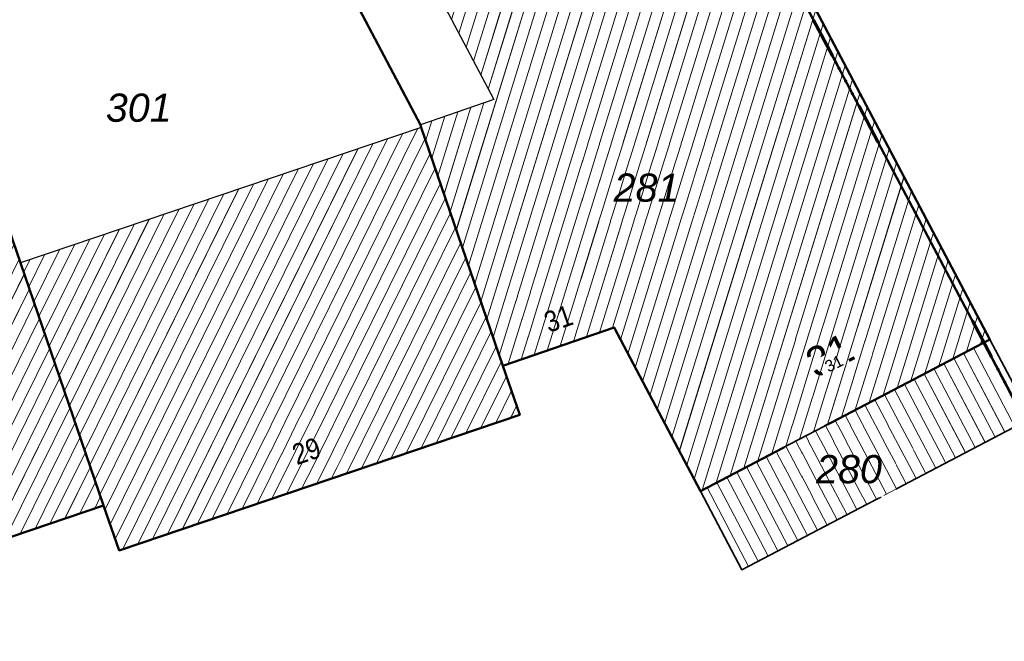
# Model space of a CAD drawing. Header units: millimetres. Extents: x 32365810 to 32368499, y 5620272 to 5622478.
# Tile 253 of 256: x 32366699 to 32366732, y 5620877 to 5620898. Entities that reach past the tile are written whole.
import ezdxf

# ---------------------------------------------------------------- set-up
doc = ezdxf.new("R2010")
doc.units = ezdxf.units.MM
for name, pattern in [('1600.1047', [0]), ('1600.2013', [0, 0]), ('1600.2028', [0]), ('1600.2031', [0.75, 0.5, 0, 0, -0.25]), ('1600.2505', [0])]:
    doc.linetypes.add(name, pattern=pattern)
doc.layers.get('0').update_dxf_attribs({"color": 1, "linetype": 'CONTINUOUS'})
doc.layers.add('_K_Flurstücke_Grenzpunkte', color=251, linetype='CONTINUOUS', lineweight=50)
for name, color, linetype in [('_K_Gebäude', 251, 'CONTINUOUS'), ('_K_Lagebezeichnungen', 251, 'CONTINUOUS'), ('_K_Siedlungsflächen - Bauwerke u. Einrichtungen', 251, 'CONTINUOUS')]:
    doc.layers.add(name, color=color, linetype=linetype)
for name, color, linetype, transparency in [('Flurstücke_Grenzpunkte', 11, 'CONTINUOUS', 0.75), ('Gebäude', 31, 'CONTINUOUS', 0.75), ('Lagebezeichnungen', 12, 'CONTINUOUS', 0.75), ('Siedlungsflächen - Bauwerke u. Einrichtungen', 51, 'CONTINUOUS', 0.75)]:
    doc.layers.add(name, color=color, linetype=linetype, transparency=transparency)
doc.styles.add('Flurstücksnummer - K 10 700', font='ariali.ttf')
doc.styles.add('Hausnummern NRW', font='arial.ttf', dxfattribs={"width": 0.85})
doc.styles.add('Koordinaten der Kartenecken - N 6 380', font='arial.ttf')

# ---------------------------------------------------------------- blocks, each defined once
blk = doc.blocks.new('Flurgrenze_ Begleitsignatur')
at = {"color": 0, "lineweight": -2}
for p, q in [((-0.29, 0), (-0.12, 0)), ((0.12, 0), (0.29, 0))]:
    blk.add_line(p, q, dxfattribs=at)
for p in [(-0.06, 0), (0, 0), (0.06, 0)]:
    blk.add_point(p, dxfattribs=at)
blk = doc.blocks.new('O173')
at = {"layer": 'Flurstücke_Grenzpunkte', "color": 251, "linetype": '1600.2013', "lineweight": 50, "true_color": 0x566563}
blk.add_line((32366231.158009, 5622244.890987), (32366232.557009, 5622242.239987), dxfattribs=at)
at = {"layer": 'Flurstücke_Grenzpunkte', "color": 251, "lineweight": 50, "true_color": 0x566563, "xscale": 5, "yscale": 5, "zscale": 5, "rotation": 297.821748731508}
blk.add_blockref('Flurgrenze_ Begleitsignatur', (32366231.857509, 5622243.565487), dxfattribs=at)
blk = doc.blocks.new('O257')
at = {"layer": 'Flurstücke_Grenzpunkte', "color": 251, "linetype": '1600.2013', "lineweight": 50, "true_color": 0x566563}
blk.add_line((32366221.862, 5622262.505), (32366231.158, 5622244.891), dxfattribs=at)
at = {"layer": 'Flurstücke_Grenzpunkte', "color": 251, "lineweight": 50, "true_color": 0x566563, "xscale": 5, "yscale": 5, "zscale": 5, "rotation": 297.823389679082}
blk.add_blockref('Flurgrenze_ Begleitsignatur', (32366226.51, 5622253.698), dxfattribs=at)
blk = doc.blocks.new('O846')
at = {"layer": 'Flurstücke_Grenzpunkte', "color": 7, "linetype": '1600.2028', "lineweight": 35}
for p, q in [((32366194.978, 5622256.196), (32366192.194, 5622255.378)), ((32366195.698, 5622256.408), (32366194.978, 5622256.196)), ((32366198.207, 5622249.082), (32366195.698, 5622256.408)), ((32366192.194, 5622255.378), (32366187.796, 5622254.173)), ((32366187.796, 5622254.173), (32366181.92, 5622252.747)), ((32366181.92, 5622252.747), (32366187.523, 5622236.331)), ((32366198.725, 5622247.569), (32366198.207, 5622249.082)), ((32366201.521, 5622239.403), (32366198.725, 5622247.569)), ((32366188.046, 5622234.831), (32366201.521, 5622239.403)), ((32366187.523, 5622236.331), (32366188.046, 5622234.831))]:
    blk.add_line(p, q, dxfattribs=at)
at = {"layer": 'Flurstücke_Grenzpunkte', "color": 7, "lineweight": 18, "insert": (32366189.661, 5622248.293), "char_height": 0.95, "attachment_point": 8, "line_spacing_factor": 0.69, "style": 'Flurstücksnummer - K 10 700', "bg_fill": 2}
blk.add_mtext('278', dxfattribs=at)
blk = doc.blocks.new('O989')
at = {"layer": 'Flurstücke_Grenzpunkte', "color": 7, "linetype": '1600.2028', "lineweight": 35}
for p, q in [((32366202.254, 5622258.333), (32366195.698, 5622256.408)), ((32366210.04, 5622256.292), (32366202.254, 5622258.333)), ((32366198.207, 5622249.082), (32366195.698, 5622256.408)), ((32366212.185, 5622252.225), (32366210.04, 5622256.292)), ((32366212.217, 5622252.13), (32366212.185, 5622252.225)), ((32366214.964, 5622244.109), (32366212.217, 5622252.13)), ((32366198.725, 5622247.569), (32366198.207, 5622249.082)), ((32366201.521, 5622239.403), (32366198.725, 5622247.569)), ((32366215.531, 5622242.457), (32366214.964, 5622244.109)), ((32366202.039, 5622237.89), (32366215.531, 5622242.457)), ((32366201.521, 5622239.403), (32366202.039, 5622237.89))]:
    blk.add_line(p, q, dxfattribs=at)
at = {"layer": 'Flurstücke_Grenzpunkte', "color": 7, "lineweight": 18, "insert": (32366202.702, 5622252.31), "char_height": 0.95, "attachment_point": 8, "line_spacing_factor": 0.69, "style": 'Flurstücksnummer - K 10 700', "bg_fill": 2}
blk.add_mtext('301', dxfattribs=at)
blk = doc.blocks.new('O1415')
at = {"layer": 'Flurstücke_Grenzpunkte', "color": 7, "linetype": '1600.2028', "lineweight": 35}
for p, q in [((32366218.705, 5622245.4), (32366214.964, 5622244.109)), ((32366221.613, 5622239.888), (32366218.705, 5622245.4)), ((32366215.531, 5622242.457), (32366214.964, 5622244.109)), ((32366202.039, 5622237.89), (32366215.531, 5622242.457)), ((32366232.756, 5622242.345), (32366223.011, 5622237.239)), ((32366223.011, 5622237.239), (32366221.613, 5622239.888)), ((32366188.046, 5622234.831), (32366201.521, 5622239.403)), ((32366201.521, 5622239.403), (32366202.039, 5622237.89))]:
    blk.add_line(p, q, dxfattribs=at)
blk = doc.blocks.new('O1529')
at = {"layer": 'Flurstücke_Grenzpunkte', "color": 7, "linetype": '1600.2028', "lineweight": 35}
for p, q in [((32366222.061, 5622262.61), (32366231.357, 5622244.996)), ((32366231.357, 5622244.996), (32366232.756, 5622242.345))]:
    blk.add_line(p, q, dxfattribs=at)
blk = doc.blocks.new('O1905')
at = {"layer": 'Flurstücke_Grenzpunkte', "color": 7, "linetype": '1600.2028', "lineweight": 35}
for p, q in [((32366231.357, 5622244.996), (32366221.613, 5622239.888)), ((32366231.357, 5622244.996), (32366232.756, 5622242.345)), ((32366232.756, 5622242.345), (32366223.011, 5622237.239)), ((32366223.011, 5622237.239), (32366221.613, 5622239.888))]:
    blk.add_line(p, q, dxfattribs=at)
at = {"layer": 'Flurstücke_Grenzpunkte', "color": 7, "lineweight": 18, "insert": (32366226.618, 5622240.139), "char_height": 0.95, "attachment_point": 8, "line_spacing_factor": 0.69, "style": 'Flurstücksnummer - K 10 700', "bg_fill": 2}
blk.add_mtext('280', dxfattribs=at)
blk = doc.blocks.new('O1980')
at = {"layer": 'Flurstücke_Grenzpunkte', "color": 7, "linetype": '1600.2028', "lineweight": 35}
for p, q in [((32366212.324, 5622257.493), (32366222.061, 5622262.61)), ((32366222.061, 5622262.61), (32366231.357, 5622244.996)), ((32366211.012, 5622256.804), (32366212.324, 5622257.493)), ((32366210.04, 5622256.292), (32366211.012, 5622256.804)), ((32366212.185, 5622252.225), (32366210.04, 5622256.292)), ((32366212.217, 5622252.13), (32366212.185, 5622252.225)), ((32366214.964, 5622244.109), (32366212.217, 5622252.13)), ((32366218.705, 5622245.4), (32366214.964, 5622244.109)), ((32366221.613, 5622239.888), (32366218.705, 5622245.4)), ((32366231.357, 5622244.996), (32366221.613, 5622239.888))]:
    blk.add_line(p, q, dxfattribs=at)
at = {"layer": 'Flurstücke_Grenzpunkte', "color": 7, "lineweight": 18, "insert": (32366219.801, 5622249.618), "char_height": 0.95, "attachment_point": 8, "line_spacing_factor": 0.69, "style": 'Flurstücksnummer - K 10 700', "bg_fill": 2}
blk.add_mtext('281', dxfattribs=at)
blk = doc.blocks.new('O2608')
at = {"layer": 'Gebäude', "color": 7, "linetype": '1600.2505', "lineweight": 18}
for p, q in [((32366212.217, 5622252.13), (32366198.725, 5622247.569)), ((32366214.964, 5622244.109), (32366212.217, 5622252.13)), ((32366198.725, 5622247.569), (32366201.521, 5622239.403)), ((32366215.531, 5622242.457), (32366214.964, 5622244.109)), ((32366202.039, 5622237.89), (32366215.531, 5622242.457)), ((32366201.521, 5622239.403), (32366202.039, 5622237.89))]:
    blk.add_line(p, q, dxfattribs=at)
at = {"layer": 'Lagebezeichnungen', "color": 7, "lineweight": 18, "insert": (32366208.466, 5622240.896), "char_height": 0.7, "attachment_point": 8, "rotation": 18.6707, "line_spacing_factor": 0.69, "style": 'Hausnummern NRW', "bg_fill": 2}
blk.add_mtext('29', dxfattribs=at)
blk = doc.blocks.new('O2785')
at = {"layer": 'Gebäude', "color": 7, "linetype": '1600.2505', "lineweight": 18}
for p, q in [((32366198.207, 5622249.082), (32366184.726, 5622244.517)), ((32366198.725, 5622247.569), (32366198.207, 5622249.082)), ((32366198.725, 5622247.569), (32366201.521, 5622239.403)), ((32366187.523, 5622236.331), (32366184.726, 5622244.517)), ((32366188.046, 5622234.831), (32366201.521, 5622239.403)), ((32366187.523, 5622236.331), (32366188.046, 5622234.831))]:
    blk.add_line(p, q, dxfattribs=at)
at = {"layer": 'Lagebezeichnungen', "color": 7, "lineweight": 18, "insert": (32366194.422, 5622237.564), "char_height": 0.7, "attachment_point": 8, "rotation": 18.6707, "line_spacing_factor": 0.69, "style": 'Hausnummern NRW', "bg_fill": 2}
blk.add_mtext('27', dxfattribs=at)
blk = doc.blocks.new('O3021')
at = {"layer": 'Gebäude', "color": 7, "linetype": '1600.2505', "lineweight": 18}
for p, q in [((32366222.061, 5622262.61), (32366212.324, 5622257.493)), ((32366231.357, 5622244.996), (32366222.061, 5622262.61)), ((32366212.324, 5622257.493), (32366214.654, 5622253.076)), ((32366214.654, 5622253.076), (32366212.185, 5622252.225)), ((32366212.185, 5622252.225), (32366212.217, 5622252.13)), ((32366214.964, 5622244.109), (32366212.217, 5622252.13)), ((32366214.964, 5622244.109), (32366218.705, 5622245.4)), ((32366218.705, 5622245.4), (32366221.613, 5622239.888)), ((32366221.613, 5622239.888), (32366231.357, 5622244.996))]:
    blk.add_line(p, q, dxfattribs=at)
at = {"layer": 'Lagebezeichnungen', "color": 7, "lineweight": 18, "attachment_point": 8, "line_spacing_factor": 0.69, "bg_fill": 2}
for insert, char_height, rotation, style in [((32366216.951, 5622245.355), 0.7, 19.0332, 'Hausnummern NRW'), ((32366226.198, 5622244.005), 0.3888, 26.3127, 'Koordinaten der Kartenecken - N 6 380')]:
    blk.add_mtext('31', dxfattribs=dict(at, insert=insert, char_height=char_height, rotation=rotation, style=style))
blk = doc.blocks.new('O3506')
at = {"layer": 'Siedlungsflächen - Bauwerke u. Einrichtungen', "color": 7, "linetype": '1600.2031', "lineweight": 18}
for p, q in [((32366231.357, 5622244.996), (32366221.613, 5622239.888)), ((32366232.756, 5622242.345), (32366231.357, 5622244.996)), ((32366223.011, 5622237.239), (32366232.756, 5622242.345)), ((32366221.613, 5622239.888), (32366223.011, 5622237.239))]:
    blk.add_line(p, q, dxfattribs=at)
blk = doc.blocks.new('*X1214')
at = {"color": 253, "linetype": '1600.1047', "lineweight": 18, "true_color": 0xb2b2b2}
for p, q in [((32366205.178715, 5622238.952784), (32366211.585545, 5622251.916535)), ((32366205.681045, 5622239.122821), (32366212.087743, 5622252.086304)), ((32366204.174053, 5622238.612709), (32366210.581148, 5622251.576997)), ((32366204.676384, 5622238.782746), (32366211.083347, 5622251.746766)), ((32366206.183376, 5622239.292858), (32366212.34415, 5622251.758733)), ((32366203.169391, 5622238.272634), (32366209.576752, 5622251.237458)), ((32366203.671722, 5622238.442671), (32366210.07895, 5622251.407227)), ((32366206.685707, 5622239.462896), (32366212.515369, 5622251.258789)), ((32366202.16473, 5622237.932559), (32366208.572355, 5622250.89792)), ((32366202.667061, 5622238.102596), (32366209.074554, 5622251.067689)), ((32366201.739474, 5622238.76487), (32366207.567959, 5622250.558381)), ((32366201.91066, 5622238.26486), (32366208.070157, 5622250.728151)), ((32366207.188038, 5622239.632933), (32366212.686587, 5622250.758845)), ((32366201.397095, 5622239.764876), (32366206.563562, 5622250.218843)), ((32366201.568288, 5622239.264879), (32366207.065761, 5622250.388612)), ((32366207.690369, 5622239.802971), (32366212.857806, 5622250.258902)), ((32366201.054706, 5622240.764859), (32366205.559166, 5622249.879304)), ((32366201.2259, 5622240.264868), (32366206.061364, 5622250.049074)), ((32366200.712316, 5622241.764843), (32366204.554769, 5622249.539766)), ((32366200.883511, 5622241.264851), (32366205.056967, 5622249.709535)), ((32366208.1927, 5622239.973008), (32366213.029025, 5622249.758958)), ((32366200.369926, 5622242.764827), (32366203.550373, 5622249.200228)), ((32366200.541121, 5622242.264835), (32366204.052571, 5622249.369997)), ((32366208.69503, 5622240.143045), (32366213.200244, 5622249.259014)), ((32366200.027536, 5622243.764811), (32366202.545976, 5622248.860689)), ((32366200.198731, 5622243.264819), (32366203.048174, 5622249.030458)), ((32366199.856341, 5622244.264803), (32366202.043778, 5622248.69092)), ((32366209.197361, 5622240.313083), (32366213.371462, 5622248.759071)), ((32366199.513952, 5622245.264786), (32366201.039381, 5622248.351382)), ((32366199.685147, 5622244.764795), (32366201.54158, 5622248.521151)), ((32366209.699692, 5622240.48312), (32366213.542681, 5622248.259127)), ((32366199.171562, 5622246.26477), (32366200.034985, 5622248.011843)), ((32366199.342757, 5622245.764778), (32366200.537183, 5622248.181612)), ((32366198.829172, 5622247.264754), (32366199.030588, 5622247.672305)), ((32366199.000367, 5622246.764762), (32366199.532787, 5622247.842074)), ((32366210.202023, 5622240.653158), (32366213.7139, 5622247.759183)), ((32366210.704354, 5622240.823195), (32366213.885118, 5622247.25924)), ((32366211.206684, 5622240.993232), (32366214.056337, 5622246.759296)), ((32366211.709015, 5622241.16327), (32366214.227556, 5622246.259352)), ((32366212.211346, 5622241.333307), (32366214.398775, 5622245.759409)), ((32366212.713677, 5622241.503345), (32366214.569993, 5622245.259465)), ((32366213.216008, 5622241.673382), (32366214.741212, 5622244.759521)), ((32366213.718338, 5622241.84342), (32366214.912431, 5622244.259578)), ((32366214.220669, 5622242.013457), (32366215.083803, 5622243.759944)), ((32366214.723, 5622242.183494), (32366215.255241, 5622243.260445)), ((32366215.225331, 5622242.353532), (32366215.426679, 5622242.760946))]:
    blk.add_line(p, q, dxfattribs=at)
blk = doc.blocks.new('*X1268')
at = {"color": 253, "linetype": '1600.1047', "lineweight": 18, "true_color": 0xb2b2b2}
for p, q in [((32366191.170792, 5622235.891226), (32366197.583648, 5622248.870917)), ((32366191.673303, 5622236.061726), (32366198.085959, 5622249.041012)), ((32366190.16577, 5622235.550227), (32366196.579025, 5622248.530727)), ((32366190.668281, 5622235.720727), (32366197.081337, 5622248.700822)), ((32366192.175815, 5622236.232225), (32366198.336951, 5622248.702433)), ((32366189.663259, 5622235.379728), (32366196.076714, 5622248.360632)), ((32366192.678326, 5622236.402725), (32366198.508156, 5622248.202367)), ((32366188.658237, 5622235.038729), (32366195.072091, 5622248.020442)), ((32366189.160748, 5622235.209228), (32366195.574403, 5622248.190537)), ((32366187.910734, 5622235.218952), (32366194.067469, 5622247.680252)), ((32366188.155725, 5622234.868229), (32366194.56978, 5622247.850347)), ((32366193.180837, 5622236.573224), (32366198.679362, 5622247.702301)), ((32366187.564628, 5622236.211608), (32366193.062846, 5622247.340062)), ((32366187.737681, 5622235.71528), (32366193.565157, 5622247.510157)), ((32366193.683348, 5622236.743724), (32366198.850574, 5622247.202247)), ((32366187.222129, 5622237.211562), (32366192.058224, 5622246.999872)), ((32366187.393132, 5622236.711086), (32366192.560535, 5622247.169967)), ((32366186.880122, 5622238.212515), (32366191.053601, 5622246.659682)), ((32366187.051125, 5622237.712038), (32366191.555912, 5622246.829777)), ((32366194.185859, 5622236.914223), (32366199.021789, 5622246.702198)), ((32366186.538116, 5622239.213467), (32366190.048978, 5622246.319492)), ((32366186.709119, 5622238.712991), (32366190.55129, 5622246.489587)), ((32366186.196109, 5622240.21442), (32366189.044356, 5622245.979302)), ((32366186.367113, 5622239.713944), (32366189.546667, 5622246.149397)), ((32366194.68837, 5622237.084723), (32366199.193003, 5622246.20215)), ((32366185.854103, 5622241.215372), (32366188.039733, 5622245.639112)), ((32366186.025106, 5622240.714896), (32366188.542044, 5622245.809207)), ((32366195.190882, 5622237.255222), (32366199.364217, 5622245.702101)), ((32366185.512097, 5622242.216325), (32366187.03511, 5622245.298922)), ((32366185.6831, 5622241.715849), (32366187.537422, 5622245.469017)), ((32366185.17009, 5622243.217277), (32366186.030488, 5622244.958732)), ((32366185.341093, 5622242.716801), (32366186.532799, 5622245.128827)), ((32366195.693393, 5622237.425722), (32366199.535432, 5622245.202052)), ((32366184.828084, 5622244.21823), (32366185.025865, 5622244.618542)), ((32366184.999087, 5622243.717754), (32366185.528177, 5622244.788637)), ((32366196.195904, 5622237.596221), (32366199.706646, 5622244.702003)), ((32366196.698415, 5622237.766721), (32366199.877861, 5622244.201954)), ((32366197.200926, 5622237.93722), (32366200.049075, 5622243.701905)), ((32366197.703437, 5622238.10772), (32366200.220289, 5622243.201856)), ((32366198.205948, 5622238.278219), (32366200.391504, 5622242.701808)), ((32366198.70846, 5622238.448719), (32366200.562718, 5622242.201759)), ((32366199.210971, 5622238.619219), (32366200.733932, 5622241.70171)), ((32366199.713482, 5622238.789718), (32366200.905147, 5622241.201661)), ((32366200.215993, 5622238.960218), (32366201.076361, 5622240.701612)), ((32366200.718504, 5622239.130717), (32366201.247576, 5622240.201563)), ((32366201.221015, 5622239.301217), (32366201.41879, 5622239.701515))]:
    blk.add_line(p, q, dxfattribs=at)
blk = doc.blocks.new('*X1338')
at = {"color": 253, "linetype": '1600.1047', "lineweight": 18, "true_color": 0xb2b2b2}
for p, q in [((32366216.457959, 5622244.624558), (32366222.008828, 5622262.582582)), ((32366216.018585, 5622244.472932), (32366221.540198, 5622262.336307)), ((32366216.897333, 5622244.776183), (32366222.280974, 5622262.193195)), ((32366215.139838, 5622244.169681), (32366220.602938, 5622261.843757)), ((32366215.579212, 5622244.321306), (32366221.071568, 5622262.090032)), ((32366214.840258, 5622244.470314), (32366220.134307, 5622261.597482)), ((32366217.336707, 5622244.927809), (32366222.528504, 5622261.724176)), ((32366214.633954, 5622245.072707), (32366219.665677, 5622261.351207)), ((32366217.776081, 5622245.079435), (32366222.776035, 5622261.255156)), ((32366214.221344, 5622246.277492), (32366218.728417, 5622260.858657)), ((32366214.427649, 5622245.675099), (32366219.197047, 5622261.104932)), ((32366214.015039, 5622246.879884), (32366218.259787, 5622260.612382)), ((32366218.215454, 5622245.23106), (32366223.023566, 5622260.786136)), ((32366213.808734, 5622247.482277), (32366217.791157, 5622260.366107)), ((32366218.654828, 5622245.382686), (32366223.271097, 5622260.317116)), ((32366213.396124, 5622248.687062), (32366216.853896, 5622259.873556)), ((32366213.602429, 5622248.084669), (32366217.322526, 5622260.119831)), ((32366218.924237, 5622244.984445), (32366223.518628, 5622259.848097)), ((32366214.468781, 5622253.42712), (32366216.385266, 5622259.627281)), ((32366214.221295, 5622253.896283), (32366215.916636, 5622259.381006)), ((32366219.171736, 5622244.515321), (32366223.766158, 5622259.379077)), ((32366213.726321, 5622254.834608), (32366214.979375, 5622258.888456)), ((32366213.973808, 5622254.365445), (32366215.448006, 5622259.134731)), ((32366219.419234, 5622244.046197), (32366224.013689, 5622258.910057)), ((32366213.478835, 5622255.30377), (32366214.510745, 5622258.642181)), ((32366212.983861, 5622256.242095), (32366213.573485, 5622258.149631)), ((32366213.231348, 5622255.772933), (32366214.042115, 5622258.395906)), ((32366219.666733, 5622243.577073), (32366224.26122, 5622258.441037)), ((32366212.736375, 5622256.711258), (32366213.104855, 5622257.903356)), ((32366219.914231, 5622243.107949), (32366224.508751, 5622257.972018)), ((32366212.488888, 5622257.18042), (32366212.636225, 5622257.657081)), ((32366220.16173, 5622242.638825), (32366224.756282, 5622257.502998)), ((32366220.409229, 5622242.169701), (32366225.003812, 5622257.033978)), ((32366220.656727, 5622241.700577), (32366225.251343, 5622256.564958)), ((32366220.904226, 5622241.231453), (32366225.498874, 5622256.095938)), ((32366221.151724, 5622240.762329), (32366225.746405, 5622255.626919)), ((32366221.399223, 5622240.293206), (32366225.993936, 5622255.157899)), ((32366221.67682, 5622239.921456), (32366226.241466, 5622254.688879)), ((32366222.145225, 5622240.167003), (32366226.488997, 5622254.219859)), ((32366222.613631, 5622240.412551), (32366226.736528, 5622253.75084)), ((32366223.082036, 5622240.658098), (32366226.984059, 5622253.28182)), ((32366213.189819, 5622249.289454), (32366214.325221, 5622252.962678)), ((32366212.570904, 5622251.096632), (32366213.007292, 5622252.508422)), ((32366212.777209, 5622250.494239), (32366213.446602, 5622252.659841)), ((32366212.983514, 5622249.891847), (32366213.885911, 5622252.81126)), ((32366223.550441, 5622240.903645), (32366227.23159, 5622252.8128)), ((32366212.364599, 5622251.699024), (32366212.567982, 5622252.357004)), ((32366224.018846, 5622241.149193), (32366227.47912, 5622252.34378)), ((32366224.487252, 5622241.39474), (32366227.726651, 5622251.874761)), ((32366224.955657, 5622241.640288), (32366227.974182, 5622251.405741)), ((32366225.424062, 5622241.885835), (32366228.221713, 5622250.936721)), ((32366225.892467, 5622242.131382), (32366228.469244, 5622250.467701)), ((32366226.360873, 5622242.37693), (32366228.716775, 5622249.998682)), ((32366226.829278, 5622242.622477), (32366228.964305, 5622249.529662)), ((32366227.297683, 5622242.868025), (32366229.211836, 5622249.060642)), ((32366227.766088, 5622243.113572), (32366229.459367, 5622248.591622)), ((32366228.234494, 5622243.359119), (32366229.706898, 5622248.122603)), ((32366228.702899, 5622243.604667), (32366229.954429, 5622247.653583)), ((32366229.171304, 5622243.850214), (32366230.201959, 5622247.184563)), ((32366229.639709, 5622244.095762), (32366230.44949, 5622246.715543)), ((32366230.108115, 5622244.341309), (32366230.697021, 5622246.246524)), ((32366230.57652, 5622244.586857), (32366230.944552, 5622245.777504)), ((32366231.044925, 5622244.832404), (32366231.192083, 5622245.308484))]:
    blk.add_line(p, q, dxfattribs=at)
blk = doc.blocks.new('*X1402')
at = {"color": 253, "linetype": '1600.1047', "lineweight": 18, "true_color": 0xb2b2b2}
for p, q in [((32366232.530167, 5622242.226672), (32366231.138471, 5622244.881442)), ((32366232.198001, 5622242.05263), (32366230.80634, 5622244.707333)), ((32366231.533668, 5622241.704546), (32366230.142078, 5622244.359114)), ((32366231.865834, 5622241.878588), (32366230.474209, 5622244.533223)), ((32366230.869336, 5622241.356461), (32366229.477817, 5622244.010894)), ((32366231.201502, 5622241.530504), (32366229.809947, 5622244.185004)), ((32366230.205004, 5622241.008377), (32366228.813555, 5622243.662675)), ((32366230.53717, 5622241.182419), (32366229.145686, 5622243.836785)), ((32366229.540671, 5622240.660293), (32366228.149294, 5622243.314456)), ((32366229.872838, 5622240.834335), (32366228.481424, 5622243.488566)), ((32366228.876339, 5622240.312209), (32366227.485032, 5622242.966237)), ((32366229.208505, 5622240.486251), (32366227.817163, 5622243.140346)), ((32366228.212007, 5622239.964125), (32366226.820771, 5622242.618018)), ((32366228.544173, 5622240.138167), (32366227.152901, 5622242.792127)), ((32366227.547675, 5622239.61604), (32366226.156509, 5622242.269798)), ((32366227.879841, 5622239.790083), (32366226.48864, 5622242.443908)), ((32366226.883342, 5622239.267956), (32366225.492248, 5622241.921579)), ((32366227.215508, 5622239.441998), (32366225.824378, 5622242.095689)), ((32366226.21901, 5622238.919872), (32366224.827986, 5622241.57336)), ((32366226.551176, 5622239.093914), (32366225.160117, 5622241.74747)), ((32366225.886844, 5622238.74583), (32366224.495855, 5622241.39925)), ((32366225.222511, 5622238.397746), (32366223.831594, 5622241.051031)), ((32366225.554678, 5622238.571788), (32366224.163724, 5622241.225141)), ((32366224.558179, 5622238.049661), (32366223.167332, 5622240.702812)), ((32366224.890345, 5622238.223704), (32366223.499463, 5622240.876922)), ((32366223.893847, 5622237.701577), (32366222.503071, 5622240.354593)), ((32366224.226013, 5622237.875619), (32366222.835201, 5622240.528702)), ((32366223.229515, 5622237.353493), (32366221.838809, 5622240.006373)), ((32366223.561681, 5622237.527535), (32366222.17094, 5622240.180483))]:
    blk.add_line(p, q, dxfattribs=at)

msp = doc.modelspace()

# ---------------------------------------------------------------- linework, layer by layer
at = {"layer": '_K_Flurstücke_Grenzpunkte', "linetype": '1600.2028', "lineweight": 35}
for p, q in [((32366721.886, 5620904.864), (32366731.182, 5620887.25)), ((32366718.53, 5620887.654), (32366714.789, 5620886.363)), ((32366721.438, 5620882.142), (32366718.53, 5620887.654)), ((32366731.182, 5620887.25), (32366721.438, 5620882.142)), ((32366731.182, 5620887.25), (32366732.581, 5620884.599)), ((32366731.182, 5620887.25), (32366732.581, 5620884.599)), ((32366715.356, 5620884.711), (32366714.789, 5620886.363)), ((32366701.864, 5620880.144), (32366715.356, 5620884.711)), ((32366732.581, 5620884.599), (32366722.836, 5620879.493)), ((32366732.581, 5620884.599), (32366722.836, 5620879.493)), ((32366722.836, 5620879.493), (32366721.438, 5620882.142)), ((32366722.836, 5620879.493), (32366721.438, 5620882.142)), ((32366687.871, 5620877.085), (32366701.346, 5620881.657)), ((32366701.346, 5620881.657), (32366701.864, 5620880.144))]:
    msp.add_line(p, q, dxfattribs=at)
at = {"layer": '_K_Flurstücke_Grenzpunkte', "linetype": '1600.2028'}
for points in [[(32366701.864, 5620880.144), (32366715.356, 5620884.711), (32366714.789, 5620886.363), (32366712.042, 5620894.384), (32366712.01, 5620894.479), (32366709.865, 5620898.546), (32366702.079, 5620900.587), (32366695.523, 5620898.662), (32366698.032, 5620891.336), (32366698.55, 5620889.823), (32366701.346, 5620881.657)], [(32366701.346, 5620881.657), (32366698.55, 5620889.823), (32366698.032, 5620891.336), (32366695.523, 5620898.662), (32366694.803, 5620898.45), (32366692.019, 5620897.632), (32366687.621, 5620896.427), (32366681.745, 5620895.001), (32366687.348, 5620878.585), (32366687.871, 5620877.085)]]:
    msp.add_lwpolyline(points, close=True, dxfattribs=at)
at = {"layer": '_K_Gebäude', "linetype": '1600.1047', "lineweight": 18}
for p, q in [((32366715.844, 5620886.727), (32366721.366, 5620904.59)), ((32366716.283, 5620886.878), (32366721.834, 5620904.836)), ((32366715.405, 5620886.575), (32366720.897, 5620904.344)), ((32366716.723, 5620887.03), (32366722.106, 5620904.447)), ((32366714.965, 5620886.423), (32366720.428, 5620904.097)), ((32366717.162, 5620887.181), (32366722.354, 5620903.978)), ((32366714.459, 5620887.326), (32366719.491, 5620903.605)), ((32366714.666, 5620886.724), (32366719.96, 5620903.851)), ((32366714.253, 5620887.929), (32366719.022, 5620903.359)), ((32366717.602, 5620887.333), (32366722.601, 5620903.509)), ((32366714.047, 5620888.531), (32366718.554, 5620903.112)), ((32366718.041, 5620887.485), (32366722.849, 5620903.04)), ((32366713.634, 5620889.736), (32366717.617, 5620902.62)), ((32366713.84, 5620889.134), (32366718.085, 5620902.866)), ((32366718.48, 5620887.636), (32366723.097, 5620902.571)), ((32366713.428, 5620890.338), (32366717.148, 5620902.373)), ((32366713.222, 5620890.941), (32366716.679, 5620902.127)), ((32366714.294, 5620895.681), (32366716.211, 5620901.881)), ((32366718.75, 5620887.238), (32366723.344, 5620902.102)), ((32366714.047, 5620896.15), (32366715.742, 5620901.635)), ((32366718.997, 5620886.769), (32366723.592, 5620901.633)), ((32366713.799, 5620896.619), (32366715.273, 5620901.388)), ((32366713.304, 5620897.557), (32366714.336, 5620900.896)), ((32366713.552, 5620897.088), (32366714.805, 5620901.142)), ((32366719.245, 5620886.3), (32366723.839, 5620901.164)), ((32366719.492, 5620885.831), (32366724.087, 5620900.695)), ((32366719.74, 5620885.362), (32366724.334, 5620900.226)), ((32366719.987, 5620884.892), (32366724.582, 5620899.757)), ((32366720.235, 5620884.423), (32366724.829, 5620899.288)), ((32366720.482, 5620883.954), (32366725.077, 5620898.819)), ((32366720.73, 5620883.485), (32366725.324, 5620898.35)), ((32366720.977, 5620883.016), (32366725.572, 5620897.881)), ((32366721.225, 5620882.547), (32366725.819, 5620897.412)), ((32366721.502, 5620882.175), (32366726.067, 5620896.943)), ((32366721.971, 5620882.421), (32366726.314, 5620896.474)), ((32366722.439, 5620882.666), (32366726.562, 5620896.004)), ((32366722.907, 5620882.912), (32366726.809, 5620895.535)), ((32366712.809, 5620892.146), (32366713.711, 5620895.065)), ((32366713.015, 5620891.543), (32366714.151, 5620895.216)), ((32366723.376, 5620883.157), (32366727.057, 5620895.066)), ((32366712.19, 5620893.953), (32366712.393, 5620894.611)), ((32366712.396, 5620893.35), (32366712.833, 5620894.762)), ((32366712.603, 5620892.748), (32366713.272, 5620894.914)), ((32366723.844, 5620883.403), (32366727.305, 5620894.597)), ((32366705.506, 5620881.376), (32366711.913, 5620894.34)), ((32366704.502, 5620881.036), (32366710.909, 5620894)), ((32366705.004, 5620881.206), (32366711.411, 5620894.17)), ((32366706.009, 5620881.547), (32366712.17, 5620894.012)), ((32366724.313, 5620883.648), (32366727.552, 5620894.128)), ((32366703.497, 5620880.696), (32366709.904, 5620893.661)), ((32366703.999, 5620880.866), (32366710.407, 5620893.831)), ((32366724.781, 5620883.894), (32366727.8, 5620893.659)), ((32366702.492, 5620880.356), (32366708.9, 5620893.321)), ((32366702.995, 5620880.526), (32366709.402, 5620893.491)), ((32366706.511, 5620881.717), (32366712.341, 5620893.512)), ((32366701.736, 5620880.519), (32366707.896, 5620892.982)), ((32366701.99, 5620880.186), (32366708.398, 5620893.152)), ((32366707.013, 5620881.887), (32366712.512, 5620893.013)), ((32366725.249, 5620884.139), (32366728.047, 5620893.19)), ((32366701.394, 5620881.519), (32366706.891, 5620892.642)), ((32366701.565, 5620881.019), (32366707.393, 5620892.812)), ((32366725.718, 5620884.385), (32366728.295, 5620892.721)), ((32366701.051, 5620882.519), (32366705.887, 5620892.303)), ((32366701.223, 5620882.019), (32366706.389, 5620892.473)), ((32366707.516, 5620882.057), (32366712.683, 5620892.513)), ((32366700.709, 5620883.519), (32366704.882, 5620891.963)), ((32366700.88, 5620883.019), (32366705.385, 5620892.133)), ((32366708.018, 5620882.227), (32366712.854, 5620892.013)), ((32366726.186, 5620884.631), (32366728.542, 5620892.252)), ((32366700.367, 5620884.518), (32366703.878, 5620891.624)), ((32366700.538, 5620884.019), (32366704.38, 5620891.793)), ((32366726.655, 5620884.876), (32366728.79, 5620891.783)), ((32366700.024, 5620885.518), (32366702.874, 5620891.284)), ((32366700.195, 5620885.018), (32366703.376, 5620891.454)), ((32366708.52, 5620882.397), (32366713.026, 5620891.513)), ((32366727.123, 5620885.122), (32366729.037, 5620891.314)), ((32366699.682, 5620886.518), (32366701.869, 5620890.945)), ((32366699.853, 5620886.018), (32366702.371, 5620891.114)), ((32366709.023, 5620882.567), (32366713.197, 5620891.013)), ((32366699.511, 5620887.018), (32366701.367, 5620890.775)), ((32366727.592, 5620885.367), (32366729.285, 5620890.845)), ((32366699.168, 5620888.018), (32366700.363, 5620890.435)), ((32366699.339, 5620887.518), (32366700.865, 5620890.605)), ((32366709.525, 5620882.737), (32366713.368, 5620890.513)), ((32366728.06, 5620885.613), (32366729.532, 5620890.376)), ((32366698.826, 5620889.018), (32366699.358, 5620890.096)), ((32366698.997, 5620888.518), (32366699.86, 5620890.266)), ((32366710.027, 5620882.907), (32366713.539, 5620890.013)), ((32366698.655, 5620889.518), (32366698.856, 5620889.926)), ((32366728.528, 5620885.858), (32366729.78, 5620889.907)), ((32366693.509, 5620878.997), (32366698.676, 5620889.456)), ((32366710.53, 5620883.077), (32366713.711, 5620889.513)), ((32366728.997, 5620886.104), (32366730.027, 5620889.438)), ((32366694.011, 5620879.168), (32366698.847, 5620888.956)), ((32366711.032, 5620883.247), (32366713.882, 5620889.013)), ((32366729.465, 5620886.349), (32366730.275, 5620888.969)), ((32366694.514, 5620879.338), (32366699.018, 5620888.456)), ((32366711.534, 5620883.417), (32366714.053, 5620888.513)), ((32366729.934, 5620886.595), (32366730.522, 5620888.5)), ((32366695.016, 5620879.509), (32366699.19, 5620887.956)), ((32366712.037, 5620883.587), (32366714.224, 5620888.013)), ((32366730.402, 5620886.841), (32366730.77, 5620888.031)), ((32366695.519, 5620879.679), (32366699.361, 5620887.456)), ((32366712.539, 5620883.757), (32366714.395, 5620887.513)), ((32366730.87, 5620887.086), (32366731.018, 5620887.562)), ((32366713.041, 5620883.927), (32366714.567, 5620887.013)), ((32366732.023, 5620884.306), (32366730.632, 5620886.961)), ((32366732.356, 5620884.48), (32366730.964, 5620887.135)), ((32366696.021, 5620879.85), (32366699.532, 5620886.956)), ((32366731.691, 5620884.132), (32366730.3, 5620886.787)), ((32366696.524, 5620880.02), (32366699.703, 5620886.456)), ((32366713.544, 5620884.097), (32366714.738, 5620886.513)), ((32366731.027, 5620883.784), (32366729.635, 5620886.439)), ((32366731.359, 5620883.958), (32366729.968, 5620886.613)), ((32366714.046, 5620884.267), (32366714.909, 5620886.014)), ((32366730.363, 5620883.436), (32366728.971, 5620886.09)), ((32366730.695, 5620883.61), (32366729.303, 5620886.265)), ((32366697.026, 5620880.191), (32366699.875, 5620885.956)), ((32366729.698, 5620883.088), (32366728.307, 5620885.742)), ((32366730.03, 5620883.262), (32366728.639, 5620885.916)), ((32366697.529, 5620880.361), (32366700.046, 5620885.456)), ((32366714.548, 5620884.437), (32366715.081, 5620885.514)), ((32366729.034, 5620882.74), (32366727.643, 5620885.394)), ((32366729.366, 5620882.914), (32366727.975, 5620885.568)), ((32366715.051, 5620884.607), (32366715.252, 5620885.015)), ((32366728.37, 5620882.392), (32366726.978, 5620885.046)), ((32366728.702, 5620882.566), (32366727.31, 5620885.22)), ((32366698.031, 5620880.532), (32366700.217, 5620884.955)), ((32366727.705, 5620882.044), (32366726.314, 5620884.698)), ((32366728.037, 5620882.218), (32366726.646, 5620884.872)), ((32366698.534, 5620880.702), (32366700.388, 5620884.455)), ((32366727.041, 5620881.696), (32366725.65, 5620884.349)), ((32366727.373, 5620881.87), (32366725.982, 5620884.523)), ((32366726.377, 5620881.348), (32366724.986, 5620884.001)), ((32366726.709, 5620881.522), (32366725.318, 5620884.175)), ((32366699.036, 5620880.873), (32366700.559, 5620883.955)), ((32366725.712, 5620880.999), (32366724.321, 5620883.653)), ((32366726.044, 5620881.174), (32366724.653, 5620883.827)), ((32366699.539, 5620881.043), (32366700.731, 5620883.455)), ((32366725.38, 5620880.825), (32366723.989, 5620883.479)), ((32366724.716, 5620880.477), (32366723.325, 5620883.131)), ((32366725.048, 5620880.651), (32366723.657, 5620883.305)), ((32366700.041, 5620881.214), (32366700.902, 5620882.955)), ((32366724.051, 5620880.129), (32366722.661, 5620882.782)), ((32366724.384, 5620880.303), (32366722.993, 5620882.956)), ((32366700.544, 5620881.384), (32366701.073, 5620882.455)), ((32366723.387, 5620879.781), (32366721.996, 5620882.434)), ((32366723.719, 5620879.955), (32366722.328, 5620882.608)), ((32366723.055, 5620879.607), (32366721.664, 5620882.26)), ((32366701.046, 5620881.555), (32366701.244, 5620881.955))]:
    msp.add_line(p, q, dxfattribs=at)
at = {"layer": '_K_Gebäude', "linetype": '1600.2505', "lineweight": -2}
msp.add_lwpolyline([(32366687.871, 5620877.085), (32366701.346, 5620881.657), (32366698.55, 5620889.823), (32366698.032, 5620891.336), (32366684.551, 5620886.771), (32366687.348, 5620878.585)], close=True, dxfattribs=at)
at = {"layer": '_K_Siedlungsflächen - Bauwerke u. Einrichtungen', "linetype": '1600.2031'}
msp.add_lwpolyline([(32366732.581, 5620884.599), (32366731.182, 5620887.25), (32366721.438, 5620882.142), (32366722.836, 5620879.493)], close=True, dxfattribs=at)

# ---------------------------------------------------------------- block references
at = {"layer": '_K_Flurstücke_Grenzpunkte', "color": 251, "lineweight": 60, "true_color": 0x566563, "xscale": 8, "yscale": 8, "zscale": 8}
for p, rotation in [((32366726.335, 5620895.952), 297.823389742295), ((32366731.683, 5620885.819), 297.821748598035)]:
    msp.add_blockref('Flurgrenze_ Begleitsignatur', p, dxfattribs=dict(at, rotation=rotation))
at = {"layer": 'Flurstücke_Grenzpunkte', "color": 7, "true_color": 0xffffff}
msp.add_blockref('O173', (499.825, -1357.746), dxfattribs=at)

# ---------------------------------------------------------------- next in the draw order: texts
at = {"layer": '_K_Flurstücke_Grenzpunkte', "lineweight": 18, "insert": (32366702.527, 5620894.564), "char_height": 1.3, "attachment_point": 8, "line_spacing_factor": 0.69, "style": 'Flurstücksnummer - K 10 700', "bg_fill": 2}
msp.add_mtext('301', dxfattribs=at)
at = {"layer": '_K_Lagebezeichnungen', "lineweight": 18, "char_height": 1, "attachment_point": 8, "line_spacing_factor": 0.69, "bg_fill": 2}
for s, insert, rotation, style in [('31', (32366716.776, 5620887.609), 19.0331, 'Hausnummern NRW'), ('31', (32366726.023, 5620886.259), 26.3126, 'Koordinaten der Kartenecken - N 6 380'), ('29', (32366708.291, 5620883.15), 18.6706, 'Hausnummern NRW')]:
    msp.add_mtext(s, dxfattribs=dict(at, insert=insert, rotation=rotation, style=style))

# ---------------------------------------------------------------- next in the draw order: linework, layer by layer
at = {"layer": '_K_Flurstücke_Grenzpunkte', "linetype": '1600.2028'}
msp.add_lwpolyline([(32366712.042, 5620894.384), (32366712.01, 5620894.479), (32366709.865, 5620898.546), (32366710.837, 5620899.058), (32366712.149, 5620899.747), (32366721.886, 5620904.864), (32366731.182, 5620887.25), (32366721.438, 5620882.142), (32366718.53, 5620887.654), (32366714.789, 5620886.363)], close=True, dxfattribs=at)
at = {"layer": '_K_Gebäude', "linetype": '1600.2505', "lineweight": -2}
for points in [[(32366714.479, 5620895.33), (32366712.01, 5620894.479), (32366712.042, 5620894.384), (32366714.789, 5620886.363), (32366718.53, 5620887.654), (32366721.438, 5620882.142), (32366731.182, 5620887.25), (32366721.886, 5620904.864), (32366712.149, 5620899.747)], [(32366701.864, 5620880.144), (32366715.356, 5620884.711), (32366714.789, 5620886.363), (32366712.042, 5620894.384), (32366698.55, 5620889.823), (32366701.346, 5620881.657)]]:
    msp.add_lwpolyline(points, close=True, dxfattribs=at)

# ---------------------------------------------------------------- next in the draw order: block references
at = {"layer": 'Flurstücke_Grenzpunkte', "color": 7, "true_color": 0xffffff}
msp.add_blockref('O257', (499.825, -1357.746), dxfattribs=at)

# ---------------------------------------------------------------- next in the draw order: block references
msp.add_blockref('O846', (499.825, -1357.746), dxfattribs=at)

# ---------------------------------------------------------------- next in the draw order: texts
at = {"layer": '_K_Flurstücke_Grenzpunkte', "lineweight": 18, "char_height": 1.3, "attachment_point": 8, "line_spacing_factor": 0.69, "style": 'Flurstücksnummer - K 10 700', "bg_fill": 2}
for s, insert in [('281', (32366719.626, 5620891.872)), ('280', (32366726.443, 5620882.393))]:
    msp.add_mtext(s, dxfattribs=dict(at, insert=insert))

# ---------------------------------------------------------------- next in the draw order: block references
at = {"layer": 'Flurstücke_Grenzpunkte', "color": 7, "true_color": 0xffffff}
msp.add_blockref('O989', (499.825, -1357.746), dxfattribs=at)

# ---------------------------------------------------------------- next in the draw order: block references
msp.add_blockref('O1415', (499.825, -1357.746), dxfattribs=at)

# ---------------------------------------------------------------- next in the draw order: block references
msp.add_blockref('O1529', (499.825, -1357.746), dxfattribs=at)

# ---------------------------------------------------------------- next in the draw order: block references
msp.add_blockref('O1905', (499.825, -1357.746), dxfattribs=at)

# ---------------------------------------------------------------- next in the draw order: block references
msp.add_blockref('O1980', (499.825, -1357.746), dxfattribs=at)

# ---------------------------------------------------------------- next in the draw order: block references
at = {"layer": 'Gebäude', "color": 7, "true_color": 0xffffff}
msp.add_blockref('O2608', (499.825, -1357.746), dxfattribs=at)

# ---------------------------------------------------------------- next in the draw order: block references
for name in ['O3021', 'O2785']:
    msp.add_blockref(name, (499.825, -1357.746), dxfattribs=at)

# ---------------------------------------------------------------- next in the draw order: block references
for name in ['*X1338', '*X1214', '*X1268', '*X1402']:
    msp.add_blockref(name, (499.825, -1357.746), dxfattribs=at)
at = {"layer": 'Siedlungsflächen - Bauwerke u. Einrichtungen', "color": 7, "true_color": 0xffffff}
msp.add_blockref('O3506', (499.825, -1357.746), dxfattribs=at)

doc.saveas('drawing.dxf')
